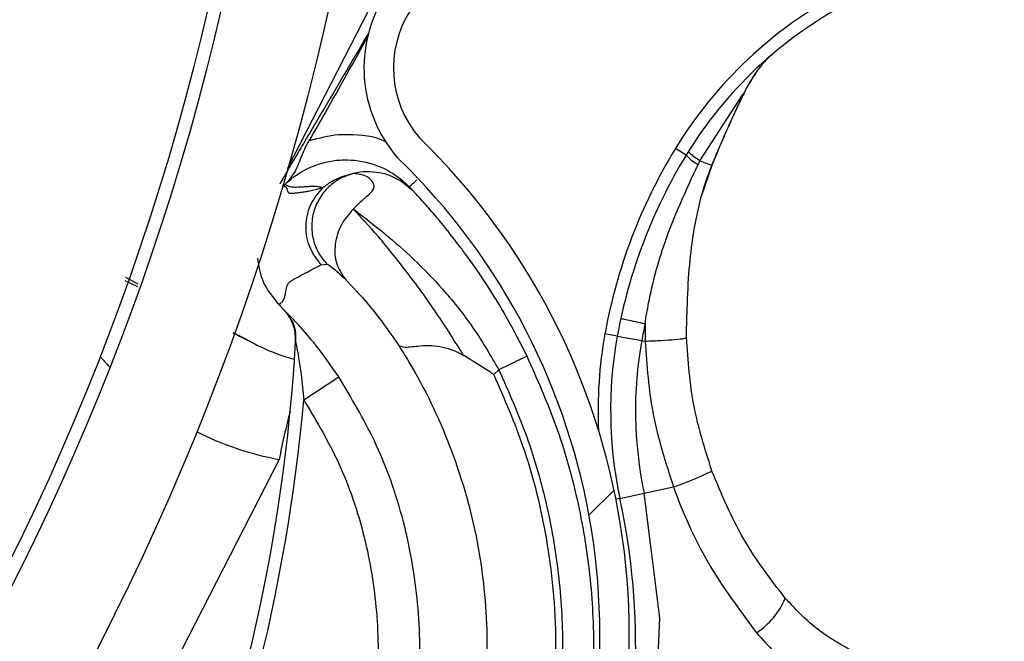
# Model space of a CAD drawing. Header units: inches. Extents: x 170 to 284, y 215 to 248.
# Tile 152 of 202: x 186.6403 to 186.7209, y 224.5462 to 224.5971. Entities that reach past the tile are written whole.
import ezdxf

# ---------------------------------------------------------------- set-up
doc = ezdxf.new("R2010")
doc.units = ezdxf.units.IN
doc.header["$LTSCALE"] = 0.25
doc.header["$MEASUREMENT"] = 0
doc.layers.add('ANNOTATIONS', color=1, linetype='Continuous')
doc.layers.add('RH BENCH MOUNT', color=7, linetype='Continuous')
doc.styles.add('ARIAL', font='arial.ttf', dxfattribs={"height": 0.09375})
doc.dimstyles.new('STANDARD$0', dxfattribs={"dimtxt": 0.09375, "dimasz": 0.09375, "dimexe": 0.03125, "dimexo": 0.046875, "dimgap": 0.09, "dimtad": 0, "dimtih": 1, "dimtoh": 1, "dimdec": 4, "dimzin": 0, "dimdsep": 46, "dimtxsty": 'ARIAL', "dimcen": 0.09, "dimadec": 0, "dimazin": 0, "dimtfac": 1, "dimtdec": 4, "dimtofl": 0, "dimtmove": 0, "dimatfit": 1, "dimfxl": 1, "dimtolj": 1, "dimtzin": 0, "dimarcsym": 0})
pattern_1 = [(45, (176.0930244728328, 218.320867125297), (-0.03026527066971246, 0.03026527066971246), [])]

# ---------------------------------------------------------------- blocks, each defined once
blk = doc.blocks.new('*D44')
at = {"layer": 'ANNOTATIONS', "color": 0, "lineweight": -2, "transparency": 16777216}
for p, q in [((185.9644948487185, 225.4792255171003), (185.9644948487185, 226.2131025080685)), ((187.3643717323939, 224.3791894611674), (187.3643717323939, 226.2131025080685)), ((186.0582448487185, 226.1818525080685), (186.3541591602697, 226.1818525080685)), ((187.2706217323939, 226.1818525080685), (186.9747074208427, 226.1818525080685))]:
    blk.add_line(p, q, dxfattribs=at)
at = {"layer": 'ANNOTATIONS', "color": 0, "transparency": 16777216}
for points in [[(186.0582448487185, 226.1974775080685), (186.0582448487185, 226.1662275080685), (185.9644948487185, 226.1818525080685)], [(187.2706217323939, 226.1974775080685), (187.2706217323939, 226.1662275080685), (187.3643717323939, 226.1818525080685)]]:
    blk.add_solid(points, dxfattribs=at)
at = {"layer": 'defpoints', "color": 0, "transparency": 16777216}
for p in [(187.3643717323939, 226.1818525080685), (185.9644948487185, 225.4323505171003), (187.3643717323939, 224.3323144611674)]:
    blk.add_point(p, dxfattribs=at)
at = {"layer": 'ANNOTATIONS', "color": 0, "transparency": 16777216, "insert": (186.6644332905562, 226.1818525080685), "char_height": 0.09375, "attachment_point": 5, "style": 'ARIAL'}
blk.add_mtext('\\A1;DIM "A"', dxfattribs=at)

msp = doc.modelspace()

# ---------------------------------------------------------------- hatches: boundary and pattern name
at = {"layer": 'RH BENCH MOUNT'}
h = msp.add_hatch(dxfattribs=at)
h.set_pattern_fill('ANSI31', color=256, scale=0.34241245, angle=2.8e-322, style=0)
h.set_pattern_definition([(45, (176.1263761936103, 218.320867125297), (-0.03026527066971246, 0.03026527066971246), [])])
edge = h.paths.add_edge_path(flags=0)
edge.add_arc((186.41301658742, 224.2130895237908), 0.021400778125, 89.9999999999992, 390.52248781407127, ccw=False)
edge.add_line((186.41301658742, 224.2344903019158), (186.485779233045, 224.2344903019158))
edge.add_arc((186.485779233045, 224.6453852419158), 0.4108949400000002, 270, 450.0000000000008)
edge.add_line((186.485779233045, 225.0562801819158), (186.00212164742, 225.0562801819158))
edge.add_arc((186.00212164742, 225.0605603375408), 0.004280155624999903, 180.0000000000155, 269.9999999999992, ccw=False)
edge.add_line((185.997841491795, 225.0605603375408), (185.997841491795, 225.1033618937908))
edge.add_arc((186.00212164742, 225.1033618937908), 0.004280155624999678, 360, 540, ccw=False)
edge.add_line((186.006401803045, 225.1033618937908), (186.006401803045, 225.0605603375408))
edge.add_line((186.006401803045, 225.0605603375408), (186.003169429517, 225.0605603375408))
edge.add_line((186.003169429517, 225.0605603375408), (186.003169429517, 225.1033618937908))
edge.add_arc((186.00212164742, 225.1033618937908), 0.001047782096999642, 360, 540.0000000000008)
edge.add_line((186.001073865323, 225.1033618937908), (186.001073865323, 225.0605603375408))
edge.add_arc((186.00212164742, 225.0605603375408), 0.001047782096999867, 180, 270)
edge.add_line((186.00212164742, 225.0595125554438), (186.485779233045, 225.0595125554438))
edge.add_arc((186.485779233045, 224.6453852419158), 0.4141273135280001, 269.9999999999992, 450, ccw=False)
edge.add_line((186.485779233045, 224.2312579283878), (186.41301658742, 224.2312579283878))
edge.add_arc((186.41301658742, 224.2130895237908), 0.018168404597, 450.0000000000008, 750.5224878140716)
edge.add_arc((186.4277648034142, 224.221784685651), 0.001047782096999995, 390.5224878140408, 495.0000000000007)
edge.add_line((186.4270239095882, 224.222525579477), (186.4183287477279, 224.2138304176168))
edge.add_line((186.4183287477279, 224.2138304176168), (186.4160431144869, 224.2161160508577))
edge.add_line((186.4160431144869, 224.2161160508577), (186.4247382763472, 224.224811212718))
edge.add_arc((186.4277648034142, 224.221784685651), 0.004280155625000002, 390.522487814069, 495.0000000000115, ccw=False)
h = msp.add_hatch(dxfattribs=at)
h.set_pattern_fill('ANSI31', color=256, scale=0.34241245, style=0)
h.set_pattern_definition(pattern_1)
edge = h.paths.add_edge_path(flags=0)
edge.add_line((186.4524275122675, 225.0520000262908), (186.1100150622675, 225.0520000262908))
edge.add_line((186.1100150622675, 225.0520000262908), (186.1100150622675, 225.0562801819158))
edge.add_line((186.1100150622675, 225.0562801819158), (186.4524275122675, 225.0562801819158))
edge.add_arc((186.4524275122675, 224.6453852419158), 0.4108949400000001, 269.9999999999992, 450, ccw=False)
edge.add_line((186.4524275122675, 224.2344903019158), (186.3796648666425, 224.2344903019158))
edge.add_line((186.3796648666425, 224.2344903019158), (186.3796648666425, 224.2387704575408))
edge.add_line((186.3796648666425, 224.2387704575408), (186.4524275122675, 224.2387704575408))
edge.add_arc((186.4524275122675, 224.6453852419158), 0.406614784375, 270, 450.0000000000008)
h = msp.add_hatch(dxfattribs=at)
h.set_pattern_fill('ANSI32', color=256, scale=0.34241245, angle=2.8e-322, style=0)
h.set_pattern_definition([(45, (176.0930244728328, 218.320867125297), (-0.09079581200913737, 0.09079581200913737), []), (45, (176.1535550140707, 218.320867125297), (-0.09079581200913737, 0.09079581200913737), [])])
edge = h.paths.add_edge_path(flags=0)
edge.add_arc((186.4524275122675, 224.6453852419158), 0.2182879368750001, 180, 540, ccw=False)
edge = h.paths.add_edge_path(flags=0)
edge.add_arc((186.4524275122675, 224.6453852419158), 0.2097276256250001, 180, 540, ccw=False)
h = msp.add_hatch(dxfattribs=at)
h.set_pattern_fill('ANSI31', color=256, scale=0.34241245, angle=2.8e-322, style=0)
h.set_pattern_definition(pattern_1)
edge = h.paths.add_edge_path(flags=0)
edge.add_line((186.6976823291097, 224.6131797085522), (186.6974726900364, 224.6107748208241))
edge.add_arc((186.6978310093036, 224.6148853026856), 0.004126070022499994, 242.80758111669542, 265.0180014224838, ccw=False)
edge.add_arc((186.7018993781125, 224.6228040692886), 0.01302879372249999, 194.2837484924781, 242.8075811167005, ccw=False)
edge.add_arc((186.7071155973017, 224.6236657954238), 0.01830194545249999, 152.8075811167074, 192.868954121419, ccw=False)
edge.add_arc((186.7012983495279, 224.6266544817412), 0.01176186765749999, 444.94843881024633, 512.8075811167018, ccw=False)
edge.add_arc((186.7018524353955, 224.6227126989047), 0.01566536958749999, 388.0646491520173, 448.23838092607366, ccw=False)
edge.add_arc((186.6934840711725, 224.6178885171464), 0.02532140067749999, 365.6618293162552, 388.7885144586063, ccw=False)
edge.add_arc((186.7036432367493, 224.6198293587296), 0.01504902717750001, 324.96329948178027, 362.12223075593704, ccw=False)
edge.add_arc((186.693197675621, 224.6266972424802), 0.02754708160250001, 246.11608425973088, 325.7401548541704, ccw=False)
edge.add_arc((186.6795985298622, 224.5931092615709), 0.008748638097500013, 433.7662000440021, 580.7490133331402)
edge.add_arc((186.6334395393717, 224.5467229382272), 0.05672062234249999, 332.3782168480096, 405.81748085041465, ccw=False)
edge.add_arc((186.4920594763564, 224.6180114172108), 0.2150521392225, 316.23360868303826, 333.0136347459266, ccw=False)
edge.add_arc((186.6272431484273, 224.4899297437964), 0.02884824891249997, 257.9664245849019, 314.2213378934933, ccw=False)
edge.add_arc((186.6177277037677, 224.4334943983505), 0.0284373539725, 442.9281750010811, 496.5266487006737)
edge.add_arc((186.6082154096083, 224.4430779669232), 0.01494630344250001, 498.0990219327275, 553.3547732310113)
edge.add_arc((186.6120904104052, 224.4431274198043), 0.0187470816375, 190.765455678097, 224.2471970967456)
edge.add_arc((186.6079044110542, 224.4398501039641), 0.0134739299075, 226.6851385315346, 265.0812268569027)
edge.add_arc((186.6069809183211, 224.4324328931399), 0.006011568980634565, 267.7901137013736, 288.5251547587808)
edge.add_arc((186.6015875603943, 224.4433649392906), 0.01816498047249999, 293.7068411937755, 332.8075811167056)
edge.add_arc((186.6080139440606, 224.4400633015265), 0.01094007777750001, 332.8075811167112, 422.8075811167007)
edge.add_arc((186.6121605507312, 224.4481343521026), 0.001866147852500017, 422.8075811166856, 438.449827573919)
edge.add_line((186.6125342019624, 224.4499627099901), (186.613017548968, 224.452327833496))
edge.add_arc((186.6121605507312, 224.4481343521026), 0.004280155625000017, 422.80758111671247, 438.44982757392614, ccw=False)
edge.add_arc((186.6080139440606, 224.4400633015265), 0.01335408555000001, 332.80758111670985, 422.80758111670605, ccw=False)
edge.add_arc((186.6015875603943, 224.4433649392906), 0.020578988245, 293.418939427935, 332.8075811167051, ccw=False)
edge.add_arc((186.6069809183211, 224.4324328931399), 0.008425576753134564, 267.3852483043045, 289.30729203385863, ccw=False)
edge.add_arc((186.6079044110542, 224.4398501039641), 0.01588793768, 226.4978833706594, 265.2781618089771, ccw=False)
edge.add_arc((186.6120904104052, 224.4431274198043), 0.02116108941, 190.9121118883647, 224.3847528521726, ccw=False)
edge.add_arc((186.6082154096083, 224.4430779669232), 0.01736031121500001, 137.9878292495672, 193.1734344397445, ccw=False)
edge.add_arc((186.6177277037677, 224.4334943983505), 0.030851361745, 442.72573840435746, 496.58711871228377, ccw=False)
edge.add_arc((186.6272431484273, 224.4899297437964), 0.02643424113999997, 257.7492906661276, 314.1311942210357)
edge.add_arc((186.4920594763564, 224.6180114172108), 0.21263813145, 316.245249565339, 333.0172706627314)
edge.add_arc((186.6334395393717, 224.5467229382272), 0.05430661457, 332.3642077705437, 405.9221159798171)
edge.add_arc((186.6795985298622, 224.5931092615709), 0.01116264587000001, 72.86862000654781, 221.3366683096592, ccw=False)
edge.add_arc((186.693197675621, 224.6266972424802), 0.02513307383, 245.7789812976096, 325.7782389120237)
edge.add_arc((186.7036432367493, 224.6198293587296), 0.01263501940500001, 324.8906283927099, 361.7902779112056)
edge.add_arc((186.6934840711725, 224.6178885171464), 0.022907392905, 365.8518874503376, 388.8272963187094)
edge.add_arc((186.7018524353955, 224.6227126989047), 0.01325136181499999, 387.9998215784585, 448.5428308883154)
edge.add_arc((186.7012983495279, 224.6266544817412), 0.009347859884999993, 444.5301052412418, 512.8075811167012)
edge.add_arc((186.7071155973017, 224.6236657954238), 0.01588793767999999, 512.8075811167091, 552.7597599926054)
edge.add_arc((186.7018993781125, 224.6228040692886), 0.01061478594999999, 194.4420824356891, 242.8075811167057)
edge.add_arc((186.6978310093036, 224.6148853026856), 0.001712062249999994, 242.8075811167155, 265.0180014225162)

# ---------------------------------------------------------------- linework, layer by layer
for p, q in [((186.6825534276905, 224.6245594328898), (186.6621558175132, 224.5848570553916)), ((186.6959470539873, 224.5855072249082), (186.6994655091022, 224.5909330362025)), ((186.6948150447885, 224.5859773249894), (186.6939384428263, 224.5865128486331)), ((186.6960865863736, 224.582697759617), (186.6969406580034, 224.5851585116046)), ((186.6969729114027, 224.5853131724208), (186.6969088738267, 224.5851580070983)), ((186.6617707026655, 224.5833863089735), (186.661983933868, 224.5835906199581)), ((186.6723369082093, 224.5831761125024), (186.6721538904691, 224.5833685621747)), ((186.6725154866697, 224.5829869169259), (186.6723941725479, 224.5831158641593)), ((186.6649328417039, 224.5770029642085), (186.6653955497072, 224.5770599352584)), ((186.6499597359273, 224.5754218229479), (186.6489412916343, 224.575944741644)), ((186.6488579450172, 224.5757080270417), (186.6498839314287, 224.5752235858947)), ((186.6617422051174, 224.5734478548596), (186.6615034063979, 224.5737097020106)), ((186.6620473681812, 224.5731258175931), (186.6617422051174, 224.5734478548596)), ((186.6948553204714, 224.5710494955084), (186.6948594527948, 224.5729641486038)), ((186.6914517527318, 224.5721805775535), (186.6914505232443, 224.570747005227)), ((186.6891760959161, 224.5711580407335), (186.6881652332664, 224.5713407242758)), ((186.6891760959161, 224.5711580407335), (186.6911771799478, 224.5707964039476)), ((186.6911771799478, 224.5707964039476), (186.6914505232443, 224.570747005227)), ((186.6635154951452, 224.5659368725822), (186.6663741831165, 224.5678180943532)), ((186.679074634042, 224.5680091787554), (186.6794785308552, 224.5683961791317)), ((186.6614954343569, 224.5610581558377), (186.6315994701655, 224.5028679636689)), ((186.689393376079, 224.5578799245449), (186.6913815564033, 224.5583068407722)), ((186.6913815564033, 224.5583068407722), (186.6937777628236, 224.5588213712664)), ((186.689393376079, 224.5578799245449), (186.6890660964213, 224.5578096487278))]:
    msp.add_line(p, q, dxfattribs=at)
at = {"layer": 'RH BENCH MOUNT', "flags": 128}
for points in [[(186.6995267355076, 224.5909787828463), (186.6995479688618, 224.5909593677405), (186.699561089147, 224.5909432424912), (186.6995657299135, 224.5909308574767), (186.6995617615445, 224.5909225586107), (186.6995492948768, 224.5909185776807), (186.6995286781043, 224.5909190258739), (186.699500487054, 224.5909238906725), (186.6994655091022, 224.5909330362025)], [(186.6897460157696, 224.5272993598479), (186.6900450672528, 224.5280415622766), (186.6922298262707, 224.5381109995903), (186.6926696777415, 224.5480980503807), (186.6913815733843, 224.55830676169), (186.6913815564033, 224.5583068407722), (186.6913815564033, 224.5583068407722)]]:
    msp.add_lwpolyline(points, dxfattribs=at)
at = {"layer": 'RH BENCH MOUNT'}
for radius in [0.218287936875, 0.2097276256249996, 0.20865758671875]:
    msp.add_circle((186.4524275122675, 224.6453852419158), radius, dxfattribs=at)
for centre, radius, start, end in [((186.4524275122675, 224.6453852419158), 0.4141273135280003, 269.9999999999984, 90), ((186.4524275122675, 224.6453852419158), 0.4108949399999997, 269.9999999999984, 90), ((186.4524275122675, 224.6453852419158), 0.406614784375, 269.9999999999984, 90), ((186.6795985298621, 224.5931092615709), 0.01116264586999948, 72.86862000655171, 221.3366683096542), ((186.6795985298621, 224.5931092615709), 0.008748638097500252, 73.76620004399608, 220.7490133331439), ((186.7240351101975, 224.5681265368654), 0.03526848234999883, 117.8627048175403, 148.5788848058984), ((186.7240351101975, 224.5681265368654), 0.03424124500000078, 117.862704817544, 148.578884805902), ((186.6334395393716, 224.5467229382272), 0.05672062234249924, 332.3782168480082, 45.81748085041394), ((186.7316323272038, 224.5634853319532), 0.04417120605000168, 148.5788848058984, 169.7560486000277), ((186.6334395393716, 224.5467229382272), 0.05430661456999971, 332.3642077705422, 45.92211597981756), ((186.7316323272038, 224.5634853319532), 0.04314396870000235, 148.5788848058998, 169.7560486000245), ((186.6974418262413, 224.5882916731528), 0.003500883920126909, 221.381938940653, 241.8501991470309), ((186.6970455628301, 224.5854757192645), 0.0001780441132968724, 245.9174166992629, 262.8783449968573), ((186.6969970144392, 224.5852790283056), 3.319259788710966e-05, 37.0965130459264, 75.09498923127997), ((186.6594224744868, 224.5709186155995), 0.003424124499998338, 356.6781313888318, 43.42999263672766), ((186.7316323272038, 224.5634853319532), 0.04111046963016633, 167.7880775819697, 169.7560486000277), ((186.722871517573, 224.5650685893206), 0.03526848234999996, 169.7560486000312, 182.6462420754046), ((186.722871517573, 224.5650685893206), 0.03424124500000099, 169.7560486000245, 192.1189350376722), ((186.5175600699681, 224.5791526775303), 0.1455252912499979, 318.1620057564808, 356.678131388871), ((186.6588146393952, 224.5702979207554), 0.0005136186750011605, 61.41807816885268, 62.82183662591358), ((186.6672511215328, 224.5857831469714), 0.01712062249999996, 241.4180781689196, 254.7541812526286), ((186.722871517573, 224.5650685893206), 0.03220774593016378, 169.7560486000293, 192.1189350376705), ((186.6662572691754, 224.5862937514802), 0.02568093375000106, 220.7648642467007, 223.4329066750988), ((186.5175600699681, 224.5791526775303), 0.1465525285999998, 318.1481994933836, 354.8261561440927), ((186.7190538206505, 224.5500616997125), 0.05859940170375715, 165.2001177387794, 169.1840503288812), ((186.6662572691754, 224.5862937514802), 0.02568093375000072, 243.2920604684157, 259.3142069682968), ((186.6865815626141, 224.5807313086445), 0.02306145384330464, 288.1824858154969, 296.6461941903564), ((186.6328153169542, 224.545731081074), 0.05786770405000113, 343.7094724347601, 12.11893503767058), ((186.6972538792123, 224.5520188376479), 0.006116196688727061, 302.8035457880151, 337.9111589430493)]:
    msp.add_arc(centre, radius, start, end, dxfattribs=at)
for points, knots in [([(186.6688277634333, 224.5959959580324), (186.6676271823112, 224.5939581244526), (186.6658139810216, 224.5908804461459), (186.6636694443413, 224.5872411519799), (186.6625404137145, 224.5853359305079), (186.661932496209, 224.5842993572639), (186.6616579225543, 224.5838159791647), (186.6615602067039, 224.5836414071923), (186.6615576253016, 224.5836367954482)], [0, 0, 0, 0, 0.4937439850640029, 0.7456865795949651, 0.8829237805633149, 0.9575698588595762, 0.9988791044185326, 0.9999999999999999, 0.9999999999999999, 0.9999999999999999, 0.9999999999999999]), ([(186.6639386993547, 224.5871360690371), (186.6643769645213, 224.5878941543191), (186.6660347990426, 224.5907617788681), (186.6676362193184, 224.5936613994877), (186.6688142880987, 224.5957944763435)], [0, 0, 0, 0, 0.2643600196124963, 0.9999999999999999, 0.9999999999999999, 0.9999999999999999, 0.9999999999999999]), ([(186.7015985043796, 224.5939927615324), (186.7014307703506, 224.5938230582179), (186.7008127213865, 224.5931977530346), (186.7000837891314, 224.5920686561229), (186.6995962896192, 224.5911732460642), (186.6994655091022, 224.5909330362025)], [0, 0, 0, 0, 0.2141804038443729, 0.7891897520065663, 1, 1, 1, 1]), ([(186.6995267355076, 224.5909787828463), (186.6996504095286, 224.5912311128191), (186.7000315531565, 224.592008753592), (186.7005102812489, 224.5926773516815), (186.7008336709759, 224.5931290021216)], [0, 0, 0, 0, 0.3244814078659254, 1, 1, 1, 1]), ([(186.6994655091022, 224.5909330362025), (186.6989051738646, 224.5897257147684), (186.6980471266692, 224.5878769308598), (186.6972496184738, 224.5859735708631), (186.6969729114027, 224.5853131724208)], [0, 0, 0, 0, 0.6530354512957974, 1, 1, 1, 1]), ([(186.6970055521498, 224.5853111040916), (186.6972820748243, 224.5859798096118), (186.6980766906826, 224.5879014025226), (186.6989544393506, 224.5897642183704), (186.6995267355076, 224.5909787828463)], [0, 0, 0, 0, 0.3479954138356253, 1, 1, 1, 1]), ([(186.6621548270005, 224.5837573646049), (186.6623299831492, 224.583957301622), (186.6627798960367, 224.5844708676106), (186.6631930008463, 224.5855334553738), (186.6636130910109, 224.5865602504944), (186.6638867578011, 224.5870442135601), (186.6639386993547, 224.5871360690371)], [0, 0, 0, 0, 0.2412678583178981, 0.6197299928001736, 0.9278253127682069, 1, 1, 1, 1]), ([(186.6703060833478, 224.5869917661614), (186.6702667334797, 224.5870149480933), (186.6693352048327, 224.5875637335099), (186.66790903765, 224.5876502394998), (186.665797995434, 224.5876357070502), (186.6647426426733, 224.5873521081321), (186.6639386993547, 224.5871360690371)], [0, 0, 0, 0, 0.0210988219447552, 0.4994719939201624, 0.618709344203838, 0.9999999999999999, 0.9999999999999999, 0.9999999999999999, 0.9999999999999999]), ([(186.6619839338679, 224.5835906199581), (186.6619839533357, 224.5835906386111), (186.6626076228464, 224.5841882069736), (186.6640353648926, 224.5851315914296), (186.6658920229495, 224.5855688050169), (186.6677020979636, 224.5856092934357), (186.6695187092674, 224.5852655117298), (186.6711783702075, 224.5843004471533), (186.6719662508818, 224.5835646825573), (186.6721538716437, 224.5833685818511), (186.6721538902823, 224.58336856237)], [0, 0, 0, 0, 7.18941593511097e-06, 0.2303203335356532, 0.4448965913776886, 0.4983905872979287, 0.7130087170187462, 0.9276298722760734, 0.9999928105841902, 1, 1, 1, 1]), ([(186.6957901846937, 224.5852048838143), (186.6958422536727, 224.5853057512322), (186.6958943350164, 224.5854066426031), (186.6959470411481, 224.5855072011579), (186.6959470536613, 224.5855072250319)], [0, 0, 0, 0, 0.9997625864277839, 1, 1, 1, 1]), ([(186.6959470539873, 224.5855072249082), (186.6959983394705, 224.5854878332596), (186.6962354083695, 224.5853981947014), (186.6965802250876, 224.5852713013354), (186.6968096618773, 224.5851922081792), (186.6969088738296, 224.5851580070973)], [0, 0, 0, 0, 0.135457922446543, 0.6261588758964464, 1, 1, 1, 1]), ([(186.6914517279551, 224.5721797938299), (186.6914517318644, 224.5721798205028), (186.6915351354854, 224.5727488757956), (186.691922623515, 224.5749769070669), (186.693104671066, 224.5794375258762), (186.6948040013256, 224.5830869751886), (186.6957901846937, 224.5852048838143)], [0, 0, 0, 0, 5.869764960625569e-06, 0.125228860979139, 0.4923383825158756, 1, 1, 1, 1]), ([(186.6969088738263, 224.5851580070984), (186.6966637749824, 224.5845030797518), (186.6961792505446, 224.5832083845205), (186.6956730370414, 224.5811838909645), (186.6952567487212, 224.5788752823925), (186.6949672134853, 224.5760966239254), (186.6948972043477, 224.5740687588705), (186.6948590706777, 224.5729641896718)], [0, 0, 0, 0, 0.1627420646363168, 0.3217171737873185, 0.4905672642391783, 0.7225142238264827, 1, 1, 1, 1]), ([(186.6969406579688, 224.5851585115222), (186.6969474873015, 224.5851546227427), (186.6969613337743, 224.5851467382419), (186.6969605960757, 224.5851434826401), (186.6969447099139, 224.5851464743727), (186.696920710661, 224.5851541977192), (186.6969088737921, 224.5851580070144)], [0, 0, 0, 0, 0.2466091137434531, 0.5000000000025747, 0.753390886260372, 0.9999999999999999, 0.9999999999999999, 0.9999999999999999, 0.9999999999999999]), ([(186.6675540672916, 224.5844621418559), (186.6672284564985, 224.5843589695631), (186.6665415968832, 224.5841413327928), (186.6656051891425, 224.583486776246), (186.6648080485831, 224.5825613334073), (186.6642815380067, 224.5814018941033), (186.6641022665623, 224.5801409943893), (186.6642768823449, 224.5789316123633), (186.6647144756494, 224.5778755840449), (186.6651765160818, 224.5773222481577), (186.6653955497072, 224.5770599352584)], [0, 0, 0, 0, 0.1098512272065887, 0.2317256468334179, 0.3631776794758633, 0.4999999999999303, 0.6368223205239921, 0.7682743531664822, 0.8901487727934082, 1, 1, 1, 1]), ([(186.6675540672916, 224.5844621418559), (186.6670637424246, 224.584324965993), (186.6662225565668, 224.5840896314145), (186.665521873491, 224.5836401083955), (186.6652042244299, 224.5834015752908), (186.6651173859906, 224.5833323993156), (186.6650949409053, 224.5833146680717), (186.6650874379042, 224.5833087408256)], [0, 0, 0, 0, 0.5022803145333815, 0.8616962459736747, 0.9584272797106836, 0.9861029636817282, 1, 1, 1, 1]), ([(186.6725154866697, 224.5829869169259), (186.6720201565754, 224.5834132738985), (186.6712579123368, 224.5840693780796), (186.6699622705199, 224.5845026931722), (186.6689089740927, 224.5846432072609), (186.668093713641, 224.5845834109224), (186.6676505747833, 224.5844838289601), (186.6675540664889, 224.5844621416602)], [0, 0, 0, 0, 0.3580314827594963, 0.5509607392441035, 0.7480445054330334, 0.9451282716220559, 1, 1, 1, 1]), ([(186.667561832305, 224.5815630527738), (186.6678361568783, 224.5818384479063), (186.6682185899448, 224.5822223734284), (186.6687155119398, 224.5826386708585), (186.6690595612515, 224.5829486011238), (186.669318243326, 224.5833154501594), (186.6692269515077, 224.5837688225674), (186.6685544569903, 224.5843843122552), (186.6679539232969, 224.5844310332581), (186.6675540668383, 224.5844621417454)], [0, 0, 0, 0, 0.1001269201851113, 0.1395859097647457, 0.1897135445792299, 0.2582342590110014, 0.3697357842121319, 0.5803479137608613, 1, 1, 1, 1]), ([(186.6727537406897, 224.5839424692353), (186.6726969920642, 224.5838881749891), (186.6724746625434, 224.5836754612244), (186.6722257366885, 224.5834373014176), (186.6721778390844, 224.5833914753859), (186.6721538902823, 224.58336856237)], [0, 0, 0, 0, 0.1462931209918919, 0.5731465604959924, 0.9999999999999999, 0.9999999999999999, 0.9999999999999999, 0.9999999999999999]), ([(186.6617553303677, 224.5833829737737), (186.6617553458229, 224.5833829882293), (186.6618851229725, 224.5835043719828), (186.6620199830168, 224.5836308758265), (186.6621548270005, 224.5837573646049)], [0, 0, 0, 0, 0.0001190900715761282, 1, 1, 1, 1]), ([(186.6650658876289, 224.5832944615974), (186.6649276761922, 224.5832538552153), (186.6646345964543, 224.5831677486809), (186.6642094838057, 224.5830691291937), (186.6638715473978, 224.5830030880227), (186.6636218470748, 224.5829608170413), (186.6634641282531, 224.5829360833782), (186.6633041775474, 224.5829129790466), (186.6631419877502, 224.5828914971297), (186.6629694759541, 224.582870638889), (186.6627931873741, 224.5828515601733), (186.6626346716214, 224.582835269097), (186.6625186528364, 224.5828261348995), (186.6624362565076, 224.5828203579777), (186.6623724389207, 224.5828307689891), (186.6623141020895, 224.5828595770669), (186.6622621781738, 224.5829102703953), (186.6622180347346, 224.582985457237), (186.662186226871, 224.5830855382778), (186.66215329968, 224.5831757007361), (186.6621270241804, 224.5832457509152), (186.6621085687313, 224.5832898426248), (186.6620917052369, 224.5833270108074), (186.6620611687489, 224.5833568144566), (186.66201403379, 224.5833838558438), (186.661947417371, 224.5833987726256), (186.6618677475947, 224.5834009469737), (186.6618024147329, 224.5833906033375), (186.6617697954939, 224.5833854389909)], [0, 0, 0, 0, 0.08480730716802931, 0.1798353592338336, 0.2850849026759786, 0.3228266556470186, 0.3617275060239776, 0.4017874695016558, 0.443006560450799, 0.4853847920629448, 0.5351510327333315, 0.5813528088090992, 0.6105805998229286, 0.6293562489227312, 0.6489120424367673, 0.6766412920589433, 0.7075477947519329, 0.7416323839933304, 0.7850907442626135, 0.8280699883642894, 0.8539878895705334, 0.8729964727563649, 0.885095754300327, 0.9032140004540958, 0.9275168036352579, 0.951748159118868, 0.9759089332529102, 1, 1, 1, 1]), ([(186.6621548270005, 224.5837573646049), (186.6621038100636, 224.5837073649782), (186.6619889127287, 224.5835947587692), (186.6618486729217, 224.5834607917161), (186.6617707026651, 224.5833863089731)], [0, 0, 0, 0, 0.4440219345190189, 0.9999999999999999, 0.9999999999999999, 0.9999999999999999, 0.9999999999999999]), ([(186.6619842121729, 224.5835908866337), (186.6620257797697, 224.5835594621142), (186.6621107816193, 224.5834952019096), (186.662276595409, 224.5834307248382), (186.6624697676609, 224.5833868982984), (186.6626863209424, 224.5833663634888), (186.6629148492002, 224.5833626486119), (186.6631486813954, 224.5833697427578), (186.6634123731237, 224.5833856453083), (186.6636699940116, 224.5834040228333), (186.6638997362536, 224.5834187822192), (186.6640917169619, 224.5834289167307), (186.6642714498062, 224.5834332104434), (186.6644552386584, 224.5834305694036), (186.6646304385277, 224.583418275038), (186.6647939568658, 224.5833922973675), (186.6649427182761, 224.583353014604), (186.6650254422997, 224.5833136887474), (186.6650658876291, 224.5832944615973)], [0, 0, 0, 0, 0.0657809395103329, 0.1345158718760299, 0.2062058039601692, 0.27713025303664, 0.3450539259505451, 0.411816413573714, 0.4774590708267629, 0.5636721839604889, 0.622780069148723, 0.6670965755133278, 0.724168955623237, 0.7778304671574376, 0.8321346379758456, 0.8905164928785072, 0.9464714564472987, 1, 1, 1, 1]), ([(186.6649328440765, 224.5770029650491), (186.6645888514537, 224.577448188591), (186.6640596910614, 224.5781330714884), (186.6637436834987, 224.5792644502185), (186.6636648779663, 224.5801760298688), (186.6637816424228, 224.5810834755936), (186.6641445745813, 224.5822005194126), (186.6647018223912, 224.5828624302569), (186.6650640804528, 224.5832927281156)], [0, 0, 0, 0, 0.2394514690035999, 0.368345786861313, 0.499976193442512, 0.6316105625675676, 0.7605158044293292, 0.9999999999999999, 0.9999999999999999, 0.9999999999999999, 0.9999999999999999]), ([(186.6723941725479, 224.5831158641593), (186.6723460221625, 224.5831670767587), (186.6722013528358, 224.5833209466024), (186.6723148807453, 224.5831989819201), (186.6724516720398, 224.5830554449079), (186.6723527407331, 224.5831594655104), (186.6723369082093, 224.5831761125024)], [0, 0, 0, 0, 0.1877582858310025, 0.5641255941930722, 0.9302446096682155, 0.9999999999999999, 0.9999999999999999, 0.9999999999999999, 0.9999999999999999]), ([(186.6761277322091, 224.5786953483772), (186.6758479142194, 224.5790650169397), (186.6750815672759, 224.5800774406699), (186.6740760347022, 224.5812563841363), (186.6731855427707, 224.5822661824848), (186.6726420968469, 224.5828519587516), (186.6725574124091, 224.5829422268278), (186.6725154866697, 224.5829869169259)], [0, 0, 0, 0, 0.1282528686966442, 0.3512504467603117, 0.5733912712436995, 0.7887937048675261, 1, 1, 1, 1]), ([(186.6675599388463, 224.5815621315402), (186.6672045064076, 224.5811488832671), (186.6664661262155, 224.5802903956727), (186.665988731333, 224.578666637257), (186.6660831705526, 224.5770575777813), (186.6666238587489, 224.5762340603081), (186.666884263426, 224.5758374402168)], [0, 0, 0, 0, 0.2405618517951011, 0.4997464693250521, 0.7590693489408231, 1, 1, 1, 1]), ([(186.6766237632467, 224.5695499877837), (186.6758698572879, 224.5707490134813), (186.6743213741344, 224.5732117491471), (186.6718848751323, 224.576524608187), (186.6694847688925, 224.579509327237), (186.6682115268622, 224.5808640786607), (186.6675579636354, 224.5815594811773)], [0, 0, 0, 0, 0.2305257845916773, 0.4734878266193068, 0.7297379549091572, 1, 1, 1, 1]), ([(186.6675598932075, 224.5815604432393), (186.667835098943, 224.5813548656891), (186.6684924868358, 224.5808637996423), (186.6694126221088, 224.580134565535), (186.6701380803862, 224.5795439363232), (186.671130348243, 224.5787215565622), (186.6727718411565, 224.577249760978), (186.6752046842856, 224.5746998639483), (186.6775291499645, 224.5717605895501), (186.6788378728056, 224.5695018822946), (186.6794785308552, 224.5683961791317)], [0, 0, 0, 0, 0.08980644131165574, 0.2145219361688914, 0.2531624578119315, 0.2759662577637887, 0.4628905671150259, 0.637395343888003, 0.8224944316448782, 1, 1, 1, 1]), ([(186.6817886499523, 224.5695179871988), (186.6812388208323, 224.5705956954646), (186.6801527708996, 224.5727244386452), (186.6784017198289, 224.5755395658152), (186.6770223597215, 224.577543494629), (186.6763327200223, 224.5784314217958), (186.6761277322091, 224.5786953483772)], [0, 0, 0, 0, 0.3013203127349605, 0.5951829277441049, 0.879672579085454, 1, 1, 1, 1]), ([(186.6597206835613, 224.5775453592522), (186.6598196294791, 224.5769060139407), (186.6600427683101, 224.5754641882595), (186.6609768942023, 224.5743333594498), (186.6614968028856, 224.5737039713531)], [0, 0, 0, 0, 0.443427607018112, 1, 1, 1, 1]), ([(186.6614968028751, 224.5737039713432), (186.6616788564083, 224.5738965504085), (186.6620430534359, 224.5742818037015), (186.6620378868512, 224.5754345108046), (186.6632125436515, 224.5761213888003), (186.6641955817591, 224.5766251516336), (186.6649328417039, 224.5770029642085)], [0, 0, 0, 0, 0.1666800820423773, 0.3334425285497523, 0.5000945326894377, 1, 1, 1, 1]), ([(186.6653955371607, 224.5770599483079), (186.6655105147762, 224.5770090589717), (186.6657402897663, 224.5769073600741), (186.6664995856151, 224.5761974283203), (186.6668789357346, 224.5758427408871)], [0, 0, 0, 0, 0.5003922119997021, 1, 1, 1, 1]), ([(186.6668851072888, 224.5758366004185), (186.6674959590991, 224.5751991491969), (186.668422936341, 224.5742318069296), (186.6700102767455, 224.5722462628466), (186.6708548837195, 224.571019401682), (186.6712791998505, 224.5704030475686)], [0, 0, 0, 0, 0.49019897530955, 0.7438846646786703, 0.9999999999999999, 0.9999999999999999, 0.9999999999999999, 0.9999999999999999]), ([(186.6628669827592, 224.5705767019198), (186.6628737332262, 224.570928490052), (186.6628854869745, 224.5715410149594), (186.662589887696, 224.5724195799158), (186.6622487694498, 224.5728655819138), (186.6620615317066, 224.5731103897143)], [0, 0, 0, 0, 0.3783552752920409, 0.6587829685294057, 1, 1, 1, 1]), ([(186.6663741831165, 224.5678180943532), (186.6658088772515, 224.5686348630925), (186.6648147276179, 224.5700712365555), (186.663427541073, 224.5717106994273), (186.6625212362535, 224.5726773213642), (186.6621655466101, 224.573018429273), (186.6620616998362, 224.5731105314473), (186.6620616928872, 224.5731105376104)], [0, 0, 0, 0, 0.3699466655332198, 0.650589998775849, 0.8492685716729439, 0.9999899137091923, 1, 1, 1, 1]), ([(186.6577376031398, 224.5714193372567), (186.6579059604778, 224.5713345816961), (186.658187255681, 224.5711929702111), (186.6585355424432, 224.5710163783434), (186.6587600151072, 224.5709022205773), (186.6589145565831, 224.5708234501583), (186.6590112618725, 224.5707740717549), (186.6590551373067, 224.5707516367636), (186.6590587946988, 224.5707497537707), (186.659060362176, 224.5707489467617)], [0, 0, 0, 0, 0.3458279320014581, 0.5778170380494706, 0.7272875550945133, 0.8255095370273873, 0.9259620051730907, 0.9682689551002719, 1, 1, 1, 1]), ([(186.6590492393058, 224.5707548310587), (186.6590478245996, 224.5707555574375), (186.6590445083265, 224.5707572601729), (186.6589996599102, 224.5707802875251), (186.6589013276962, 224.570830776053), (186.6587446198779, 224.5709112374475), (186.6585161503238, 224.5710285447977), (186.6581734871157, 224.5712044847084), (186.6578997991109, 224.5713450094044), (186.6577406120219, 224.5714267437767)], [0, 0, 0, 0, 0.03093421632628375, 0.07251421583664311, 0.1735368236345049, 0.2738894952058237, 0.4276189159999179, 0.6670819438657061, 1, 1, 1, 1]), ([(186.6914505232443, 224.570747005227), (186.6919076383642, 224.570766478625), (186.6928485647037, 224.570806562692), (186.6939656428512, 224.5708871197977), (186.6947182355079, 224.5709726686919), (186.6948104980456, 224.5710243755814), (186.6948553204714, 224.5710494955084)], [0, 0, 0, 0, 0.2429069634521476, 0.4999999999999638, 0.7570930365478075, 1, 1, 1, 1]), ([(186.6969241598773, 224.5601191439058), (186.6963645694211, 224.5618758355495), (186.6952305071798, 224.5654359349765), (186.6949814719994, 224.5691620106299), (186.6948553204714, 224.5710494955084)], [0, 0, 0, 0, 0.4934389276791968, 1, 1, 1, 1]), ([(186.66284084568, 224.5707202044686), (186.662841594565, 224.5707160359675), (186.6628432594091, 224.5707067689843), (186.6628514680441, 224.5706606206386), (186.6628559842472, 224.5706352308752)], [0, 0, 0, 0, 0.4498228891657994, 1, 1, 1, 1]), ([(186.6628669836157, 224.5705767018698), (186.6628682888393, 224.570570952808), (186.6628915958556, 224.5704682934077), (186.6629672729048, 224.5700864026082), (186.6631145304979, 224.569235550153), (186.6633253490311, 224.5678036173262), (186.6634445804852, 224.5666330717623), (186.6635154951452, 224.5659368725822)], [0, 0, 0, 0, 0.005253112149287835, 0.09380336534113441, 0.2660256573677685, 0.5634579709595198, 1, 1, 1, 1]), ([(186.6766241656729, 224.5695495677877), (186.6763528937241, 224.5696985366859), (186.6757960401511, 224.5700043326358), (186.6748715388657, 224.5702699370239), (186.6739089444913, 224.5703925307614), (186.6727606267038, 224.5703303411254), (186.6717161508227, 224.5701720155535), (186.6714229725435, 224.5703270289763), (186.671279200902, 224.5704030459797)], [0, 0, 0, 0, 0.1136768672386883, 0.2333502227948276, 0.3620694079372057, 0.5019163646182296, 0.7557448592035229, 1, 1, 1, 1]), ([(186.6712801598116, 224.5704036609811), (186.6715530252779, 224.5699681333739), (186.6731884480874, 224.5673577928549), (186.6756453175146, 224.5622377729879), (186.6778275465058, 224.5548192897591), (186.678698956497, 224.5471315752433), (186.6782869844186, 224.5392193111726), (186.6764313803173, 224.5313193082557), (186.6742350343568, 224.5262328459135), (186.6729149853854, 224.5238171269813), (186.6729149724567, 224.5238171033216)], [0, 0, 0, 0, 0.03155846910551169, 0.1891461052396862, 0.3467338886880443, 0.5043277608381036, 0.6619226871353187, 0.8309600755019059, 0.9999983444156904, 1, 1, 1, 1]), ([(186.6914505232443, 224.570747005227), (186.6915952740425, 224.5687395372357), (186.6918885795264, 224.5646718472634), (186.6931426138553, 224.5607883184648), (186.6937777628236, 224.5588213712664)], [0, 0, 0, 0, 0.4935154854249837, 1, 1, 1, 1]), ([(186.679074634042, 224.5680091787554), (186.6790650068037, 224.5680155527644), (186.6789690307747, 224.5680790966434), (186.678160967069, 224.5686113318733), (186.677352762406, 224.5691146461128), (186.6766321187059, 224.5695634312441)], [0, 0, 0, 0, 0.01193493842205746, 0.1189819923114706, 1, 1, 1, 1]), ([(186.6817886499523, 224.5695179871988), (186.6817577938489, 224.5695030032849), (186.6817103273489, 224.56947995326), (186.6814222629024, 224.5693400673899), (186.6811241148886, 224.5691952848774), (186.6807540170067, 224.5690155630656), (186.6802161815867, 224.5687543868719), (186.6797691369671, 224.5685372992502), (186.6794785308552, 224.5683961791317)], [0, 0, 0, 0, 0.2394567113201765, 0.3683605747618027, 0.4999999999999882, 0.6316394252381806, 0.7605432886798, 1, 1, 1, 1]), ([(186.6857373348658, 224.5329527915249), (186.6861607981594, 224.5349986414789), (186.6870080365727, 224.5390918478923), (186.6873671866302, 224.5453649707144), (186.6870648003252, 224.5516296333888), (186.686016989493, 224.557804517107), (186.6843222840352, 224.5638263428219), (186.6826322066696, 224.5676229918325), (186.6817886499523, 224.5695179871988)], [0, 0, 0, 0, 0.1669692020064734, 0.3340613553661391, 0.5010874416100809, 0.6678519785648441, 0.8342172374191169, 0.9999999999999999, 0.9999999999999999, 0.9999999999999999, 0.9999999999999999]), ([(186.6718972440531, 224.5367300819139), (186.6722838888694, 224.5386532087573), (186.6731162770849, 224.5427934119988), (186.6729993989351, 224.5493146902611), (186.671827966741, 224.5561100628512), (186.6696201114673, 224.5623858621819), (186.6673893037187, 224.5661192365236), (186.6663741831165, 224.5678180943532)], [0, 0, 0, 0, 0.1810254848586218, 0.3897206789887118, 0.5984159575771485, 0.8172607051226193, 0.9999999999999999, 0.9999999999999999, 0.9999999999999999, 0.9999999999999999]), ([(186.6779055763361, 224.5211747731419), (186.6792199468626, 224.5239142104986), (186.6818923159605, 224.5294840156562), (186.6838713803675, 224.5383460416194), (186.6843885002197, 224.5472617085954), (186.6834686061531, 224.5551319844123), (186.6816517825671, 224.5621191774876), (186.6799381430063, 224.5660356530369), (186.679074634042, 224.5680091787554)], [0, 0, 0, 0, 0.1870908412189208, 0.3803918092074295, 0.5558755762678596, 0.7364481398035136, 0.8671952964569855, 1, 1, 1, 1]), ([(186.6794785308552, 224.5683961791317), (186.6802850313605, 224.5665860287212), (186.6818993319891, 224.5629628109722), (186.6835104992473, 224.5572190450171), (186.6845068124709, 224.5513377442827), (186.6848004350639, 224.5453698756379), (186.684424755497, 224.5394072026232), (186.6833450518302, 224.5335356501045), (186.6816491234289, 224.5278158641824), (186.6799658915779, 224.524223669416), (186.6791269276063, 224.5224332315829)], [0, 0, 0, 0, 0.1247413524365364, 0.2496837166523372, 0.3746881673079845, 0.4999855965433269, 0.6253465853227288, 0.7503062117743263, 0.87554650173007, 1, 1, 1, 1]), ([(186.6635154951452, 224.5659368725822), (186.664444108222, 224.5643826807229), (186.6664847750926, 224.5609672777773), (186.6685056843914, 224.5552259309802), (186.6695732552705, 224.5490099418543), (186.6696910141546, 224.5432130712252), (186.6689690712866, 224.5395910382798), (186.6686514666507, 224.5379975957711)], [0, 0, 0, 0, 0.185924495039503, 0.408577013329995, 0.6208996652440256, 0.8332222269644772, 1, 1, 1, 1]), ([(186.7029211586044, 224.5497188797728), (186.7017198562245, 224.5512829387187), (186.6992753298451, 224.5544656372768), (186.6977167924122, 224.5582132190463), (186.6969241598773, 224.5601191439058)], [0, 0, 0, 0, 0.4914254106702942, 1, 1, 1, 1]), ([(186.6937777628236, 224.5588213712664), (186.6937777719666, 224.5588213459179), (186.6945481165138, 224.5566856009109), (186.6964384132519, 224.5524309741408), (186.6991759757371, 224.5487492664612), (186.7005673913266, 224.54687797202)], [0, 0, 0, 0, 5.836249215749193e-06, 0.491734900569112, 1, 1, 1, 1]), ([(186.7082194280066, 224.5454871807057), (186.7072560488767, 224.546042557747), (186.7052909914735, 224.5471753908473), (186.7037213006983, 224.5488601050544), (186.7029211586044, 224.5497188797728)], [0, 0, 0, 0, 0.490254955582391, 1, 1, 1, 1]), ([(186.7005673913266, 224.54687797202), (186.7015276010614, 224.5458248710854), (186.7034875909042, 224.5436752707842), (186.7059714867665, 224.5422137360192), (186.707238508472, 224.5414682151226)], [0, 0, 0, 0, 0.4899054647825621, 1, 1, 1, 1])]:
    msp.add_open_spline(points, degree=3, knots=knots, dxfattribs=at)
for points in [[(186.6950069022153, 224.5862876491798), (186.6950117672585, 224.5862656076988), (186.6950214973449, 224.5862215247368), (186.6952124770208, 224.5860487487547), (186.6955138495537, 224.5858128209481), (186.6958026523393, 224.5856090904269), (186.6959470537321, 224.5855072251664)], [(186.6894646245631, 224.5726114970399), (186.689492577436, 224.5726054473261), (186.6895484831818, 224.5725933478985), (186.6899868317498, 224.5724984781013), (186.6906285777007, 224.5723595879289), (186.6911775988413, 224.5722407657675), (186.6914521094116, 224.5721813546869)]]:
    msp.add_open_spline(points, degree=3, dxfattribs=at)

# ---------------------------------------------------------------- dimensions: what is measured, and where the dimension line sits
at = {"layer": 'ANNOTATIONS'}
dim = msp.add_linear_dim(base=(187.3643717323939, 226.1818525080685), p1=(185.9644948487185, 225.4323505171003), p2=(187.3643717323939, 224.3323144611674), text='DIM "A"', dimstyle='STANDARD$0', dxfattribs=at)
dim.commit()
dim.dimension.update_dxf_attribs({"geometry": '*D44', "text_midpoint": (186.6644332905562, 226.1818525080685)})

doc.saveas('drawing.dxf')
